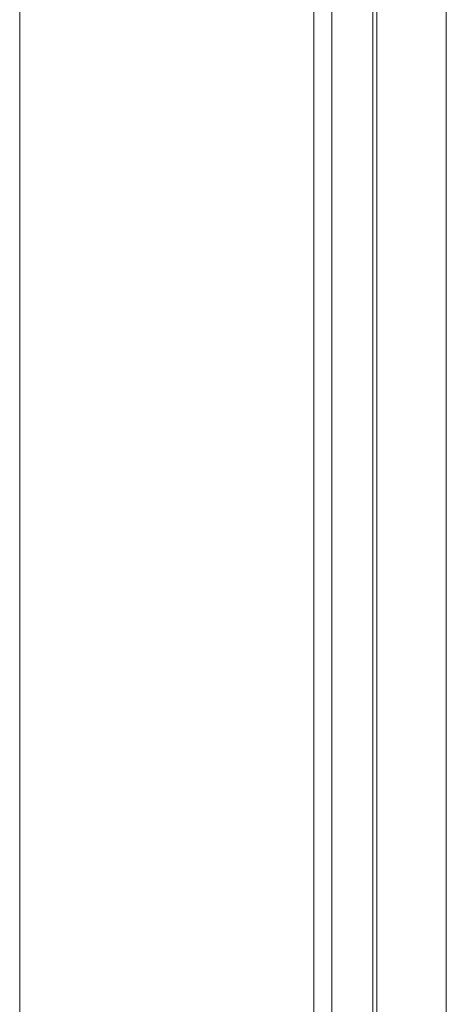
# Model space of a CAD drawing. Header units: millimetres. Extents: x -47038 to 86296, y -75637 to 48966.
# Tile 109 of 174: x -32468 to -32417, y 30249 to 30366. Entities that reach past the tile are written whole.
import ezdxf

# ---------------------------------------------------------------- set-up
doc = ezdxf.new("R2010")
doc.units = ezdxf.units.MM
doc.layers.add('00 - nowa technologia myjni_Nr_pióra__95', color=7, linetype='Continuous', lineweight=20, true_color=0x7c7c7c)
doc.layers.add('XREF', color=8, linetype='Continuous', lineweight=9)

# ---------------------------------------------------------------- blocks, each defined once
blk = doc.blocks.new('parter 2025.10.15')
at = {"layer": '00 - nowa technologia myjni_Nr_pióra__95', "color": 8, "linetype": 'Continuous', "lineweight": 5}
for p, q in [((603.532, 2583.576), (603.532, 2388.576)), ((599.282, 2542.286), (599.282, 2467.27)), ((602.782, 2542.286), (602.782, 2467.27)), ((602.997, 2542.286), (602.997, 2467.27)), ((603.482, 2542.286), (603.482, 2467.27)), ((604.357, 2518.474), (604.357, 2475.532))]:
    blk.add_line(p, q, dxfattribs=at)

msp = doc.modelspace()

# ---------------------------------------------------------------- block references
at = {"layer": 'XREF', "xscale": 10, "yscale": 10, "zscale": 10}
msp.add_blockref('parter 2025.10.15', (-38460.61, 5442.28), dxfattribs=at)

doc.saveas('drawing.dxf')
